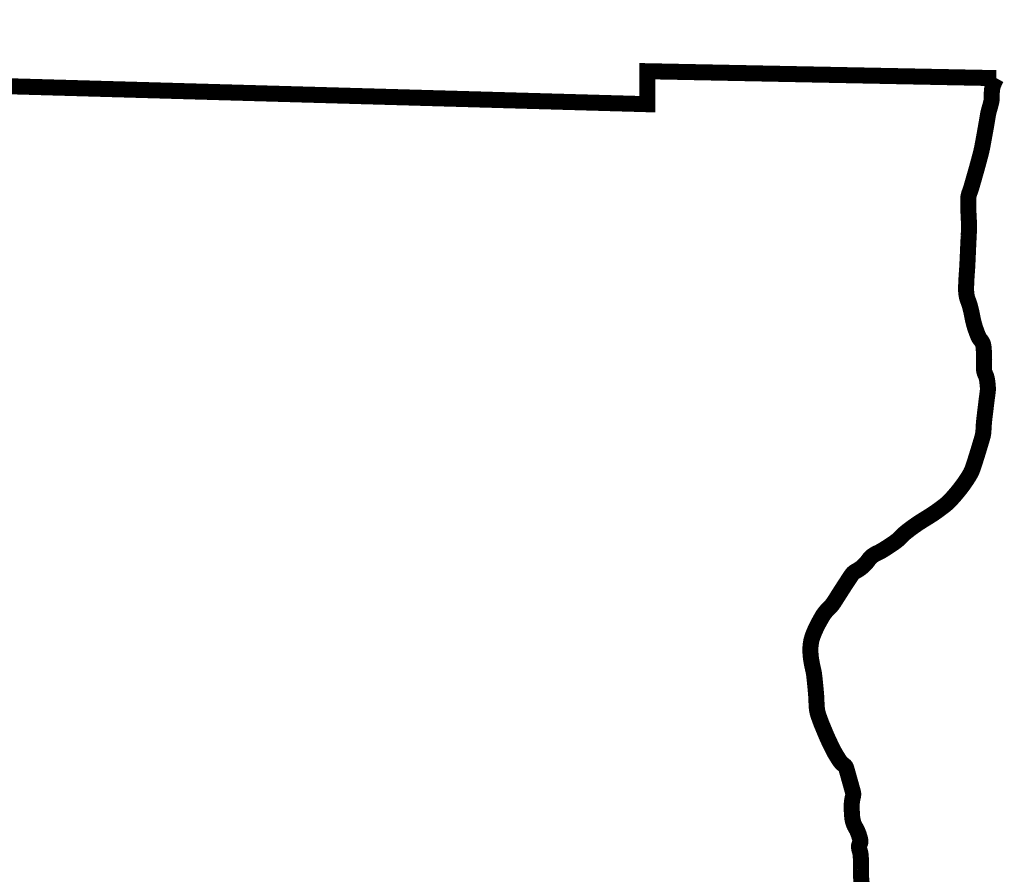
# Model space of a CAD drawing. Header units: feet. Extents: x 3.8 to 12.2, y -4.8 to 6.3.
# Tile 176 of 178: x 11.158 to 11.582, y -2.754 to -2.386. Entities that reach past the tile are written whole.
import ezdxf

# ---------------------------------------------------------------- set-up
doc = ezdxf.new("R2010")
doc.units = ezdxf.units.FT
doc.header["$MEASUREMENT"] = 0
doc.layers.add('BELMONT-BORDER', color=7, linetype='CONTINUOUS')

msp = doc.modelspace()

# ---------------------------------------------------------------- linework, layer by layer
at = {"layer": 'BELMONT-BORDER', "color": 7, "const_width": 0.00690890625}
msp.add_lwpolyline([(10.33677987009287, -3.327364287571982), (10.34558168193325, -2.39194823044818), (10.61291872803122, -2.38939072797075), (10.6130407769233, -2.399412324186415), (11.42829551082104, -2.422328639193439), (11.4283637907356, -2.408118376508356), (11.57875825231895, -2.411091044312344)], dxfattribs=at)
for points in [[(11.52067844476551, -2.759102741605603, 0.05839852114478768), (11.52066349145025, -2.75772295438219, -0.02880412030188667), (11.52046857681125, -2.754939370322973, -0.008122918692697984), (11.52047853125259, -2.752405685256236, 0.00933587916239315), (11.52048848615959, -2.749872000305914, 0.009851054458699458), (11.5204430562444, -2.748553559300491, 0.005039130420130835), (11.52027755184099, -2.7459800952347, 0.06383576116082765), (11.51993024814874, -2.744282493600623, -0.06208570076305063), (11.51956715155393, -2.742538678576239, -0.1555805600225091), (11.51988167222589, -2.741179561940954, 0.1625005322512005), (11.5201658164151, -2.73987157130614, 0.03914571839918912), (11.51996730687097, -2.738819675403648, 0.01926598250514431), (11.51931843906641, -2.736746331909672, 0.05133797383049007), (11.51804479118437, -2.734071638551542, -0.06395092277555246), (11.51707524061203, -2.731896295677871, -0.05009711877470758), (11.51663948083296, -2.729647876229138, -0.02355055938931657), (11.51642448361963, -2.724790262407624, -0.06442262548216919), (11.51695794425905, -2.720757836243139, 0.1339490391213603), (11.51694581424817, -2.718774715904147, 0.0001374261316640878), (11.51670161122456, -2.717901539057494, 3.498309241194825e-05), (11.51574110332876, -2.714471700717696, 5.864013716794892e-05), (11.51435120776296, -2.709512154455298, 0.0003130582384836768), (11.51409017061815, -2.708583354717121, 0.1758996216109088), (11.51312175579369, -2.707234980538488, -0.09960761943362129), (11.51111737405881, -2.705178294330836, -0.007683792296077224), (11.50944189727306, -2.702497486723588, -0.01676697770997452), (11.50873488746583, -2.701232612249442, -0.005871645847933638), (11.50742900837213, -2.698625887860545, -0.006045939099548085), (11.50622146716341, -2.69606479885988, -0.006159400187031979), (11.5054097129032, -2.694228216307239, -0.002977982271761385), (11.50380049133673, -2.690399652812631, -0.01853269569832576), (11.50196772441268, -2.685453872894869, -0.04495710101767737), (11.50147551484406, -2.683332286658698, -0.02965472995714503), (11.50125917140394, -2.680593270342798, 0.01770459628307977), (11.50100662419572, -2.676000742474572, 0.002412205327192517), (11.50055544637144, -2.671274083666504, 0.004294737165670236), (11.50026644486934, -2.668622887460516, 0.03033823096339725), (11.49979546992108, -2.66600235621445, -0.01960954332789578), (11.49898048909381, -2.661966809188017, -0.03483880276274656), (11.49860842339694, -2.657862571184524, -0.04443484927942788), (11.49882830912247, -2.654636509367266, -0.05264676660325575), (11.49975571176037, -2.651179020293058, -0.03274244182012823), (11.50216527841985, -2.645962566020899, -0.006895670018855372), (11.50365637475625, -2.643309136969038, -0.0185355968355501), (11.50426074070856, -2.642351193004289, -0.0550626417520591), (11.50658512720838, -2.639646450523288, 0.06063351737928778), (11.50866988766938, -2.637165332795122, 0.004094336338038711), (11.51004340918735, -2.635020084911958, -0.002517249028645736), (11.51226641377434, -2.631523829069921, -0.002666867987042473), (11.51530546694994, -2.6268518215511, -0.007271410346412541), (11.51645396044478, -2.625160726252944, -0.1220244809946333), (11.51815604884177, -2.623677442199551, 0.0679612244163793), (11.52144577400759, -2.621379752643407, 0.05840064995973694), (11.52382921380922, -2.61859967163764, -0.09344339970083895), (11.52544469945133, -2.616961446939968, -0.04410508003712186), (11.52743853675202, -2.615825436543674, 0.03269040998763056), (11.5301604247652, -2.614355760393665, 0.008986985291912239), (11.53430004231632, -2.611652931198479, 0.02032325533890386), (11.53605801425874, -2.610352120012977, 0.03893076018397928), (11.53785183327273, -2.608662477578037, -0.03916136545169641), (11.53964565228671, -2.606972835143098, -0.01218295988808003), (11.5425063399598, -2.604785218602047, -0.01170274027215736), (11.54558973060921, -2.602652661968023, -0.009097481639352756), (11.54808241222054, -2.601077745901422, 0.007941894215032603), (11.55094189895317, -2.599280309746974, 0.0115808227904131), (11.55325821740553, -2.597694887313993, 0.008333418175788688), (11.55638668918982, -2.595365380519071, 0.04082256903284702), (11.55899598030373, -2.592990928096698, 0.02220157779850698), (11.56320214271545, -2.588062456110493, 0.02813461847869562), (11.56712281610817, -2.582402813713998, 0.05512732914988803), (11.56862106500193, -2.57921571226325, 0.005017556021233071), (11.56963221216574, -2.576156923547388, 0.003509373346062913), (11.57100310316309, -2.571759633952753, 0.002576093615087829), (11.57279454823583, -2.565757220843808, 0.02143079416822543), (11.57297509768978, -2.565025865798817, 0.04211088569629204), (11.57324927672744, -2.562652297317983, -0.0220403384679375), (11.57359047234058, -2.558105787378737, -0.0003450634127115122), (11.5741186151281, -2.553713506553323, -0.0004535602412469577), (11.57452575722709, -2.550372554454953, -0.003055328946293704), (11.57480575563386, -2.548201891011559, 0.003074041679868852), (11.57508575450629, -2.546031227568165, 0.04622665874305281), (11.57513090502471, -2.544513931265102, 0.02153659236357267), (11.57478770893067, -2.541279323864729, 0.07433117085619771), (11.57401267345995, -2.538748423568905, -0.09116267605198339), (11.57344850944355, -2.536659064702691, -0.03858463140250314), (11.57343859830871, -2.534583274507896, 0.02451884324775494), (11.57351472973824, -2.531320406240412, 0.01372972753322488), (11.5733049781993, -2.527378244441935, 0.03832900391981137), (11.57308326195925, -2.525979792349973, 0.1198530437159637), (11.57216655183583, -2.524185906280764, -0.08659486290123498), (11.57074690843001, -2.521808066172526, -0.01057672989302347), (11.56960578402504, -2.518625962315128, -0.01812914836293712), (11.56904753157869, -2.516733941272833, -0.0164307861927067), (11.56842801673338, -2.513934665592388, 0.01300915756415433), (11.56766984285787, -2.510394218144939, 0.03536063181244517), (11.56654810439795, -2.506864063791, -0.05580901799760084), (11.56592806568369, -2.504596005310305, -0.03643615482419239), (11.56574937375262, -2.502435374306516, -0.01756715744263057), (11.56586370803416, -2.49794472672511, -0.003901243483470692), (11.56615938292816, -2.493627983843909, 0.00751497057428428), (11.56629668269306, -2.491385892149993, 0.0008077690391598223), (11.56649516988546, -2.486930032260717, -0.000521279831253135), (11.56669365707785, -2.482474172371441, -0.001750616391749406), (11.5668657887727, -2.478968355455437, 0.003696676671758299), (11.56703792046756, -2.475462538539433, 0.02913733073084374), (11.56700630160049, -2.473557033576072, -0.01124530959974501), (11.56674805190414, -2.468629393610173, -0.01011691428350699), (11.56669308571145, -2.462926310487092, -0.05304064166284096), (11.56681996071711, -2.461842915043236, -0.03579146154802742), (11.56728608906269, -2.460304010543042, 0.02118939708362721), (11.56814822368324, -2.457730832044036, 0.0009954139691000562), (11.56956309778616, -2.452790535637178, 0.001658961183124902), (11.57039630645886, -2.449821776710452, 0.003276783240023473), (11.57191905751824, -2.444182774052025, 0.009095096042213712), (11.57241727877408, -2.442138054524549, 0.00905758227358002), (11.5728480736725, -2.440041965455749, 0.002443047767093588), (11.57426598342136, -2.432236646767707, 0.002868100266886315), (11.57472909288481, -2.429523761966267, -0.002647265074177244), (11.57519220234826, -2.426810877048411, -0.03309180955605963), (11.57583762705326, -2.42417950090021, 0.02712489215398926), (11.57666295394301, -2.420980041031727, 0.05682964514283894), (11.57680603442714, -2.419294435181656, -0.03083123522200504), (11.57690801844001, -2.416185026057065, -0.06357875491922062), (11.57736676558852, -2.414147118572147, -0.03945296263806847), (11.57875825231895, -2.411091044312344)], [(11.5201164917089, -2.763941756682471, 0.0001674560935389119), (11.52064395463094, -2.759412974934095, 0.002445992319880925)]]:
    msp.add_lwpolyline(points, format="xyb", dxfattribs=at)

doc.saveas('drawing.dxf')
